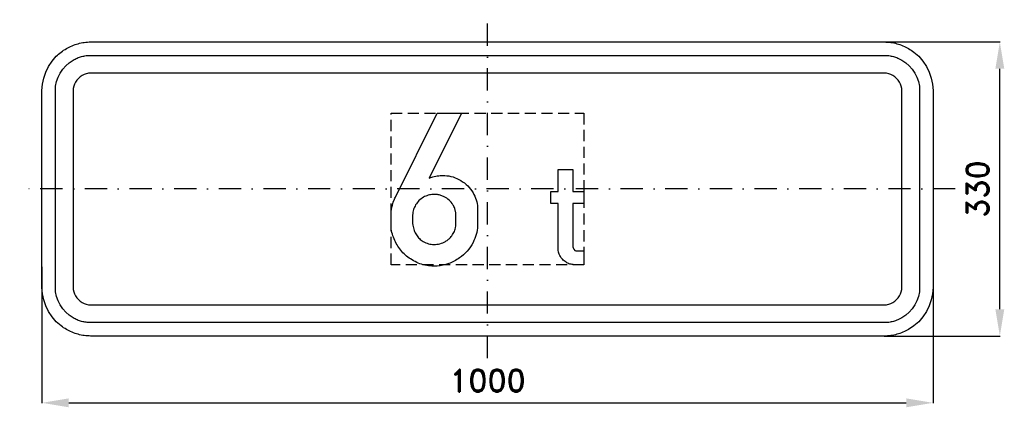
# Model space of a CAD drawing. Header units: millimetres. Extents: x -525 to 580, y -245 to 190.
import ezdxf

# ---------------------------------------------------------------- set-up
doc = ezdxf.new("R2010")
doc.units = ezdxf.units.MM
doc.header["$LTSCALE"] = 5
doc.linetypes.add('ČERCHOVANÁX2', pattern=[2, 1, -0.5, 0, -0.5])
doc.linetypes.add('ČÁRKOVANÁX2', pattern=[1.5, 1, -0.5])
doc.layers.add('Kóty', color=2, linetype='Continuous')
doc.layers.add('Značka', color=7, linetype='Continuous')
doc.styles.get("Standard").update_dxf_attribs({"font": 'romand.shx', "height": 25})
doc.dimstyles.get("Standard").update_dxf_attribs({"dimtxt": 25, "dimasz": 30, "dimexe": 0.18, "dimexo": 0.0625, "dimgap": 12.5, "dimtad": 1, "dimdec": 0, "dimzin": 0, "dimdsep": 46, "dimtxsty": 'Standard', "dimcen": 0.09, "dimadec": 0, "dimazin": 0, "dimtfac": 1, "dimtdec": 0, "dimtofl": 0, "dimtmove": 0, "dimatfit": 3, "dimfxl": 1, "dimtolj": 1, "dimtzin": 0, "dimarcsym": 0})

# ---------------------------------------------------------------- blocks, each defined once
blk = doc.blocks.new('*D0')
at = {"layer": 'Defpoints', "color": 0, "transparency": 16777216}
for p in [(433.5, 165), (575, 165), (445, -165)]:
    blk.add_point(p, dxfattribs=at)
at = {"layer": 'Kóty', "color": 0, "lineweight": -2, "transparency": 16777216}
for p, q in [((433.6, 165), (575.2, 165)), ((575, -135), (575, 135)), ((445.1, -165), (575.2, -165))]:
    blk.add_line(p, q, dxfattribs=at)
at = {"layer": 'Kóty', "color": 0, "transparency": 16777216}
for points in [[(570, 135), (580, 135), (575, 165)], [(570, -135), (580, -135), (575, -165)]]:
    blk.add_solid(points, dxfattribs=at)
at = {"layer": 'Kóty', "color": 0, "transparency": 16777216, "insert": (550, 0), "char_height": 25, "attachment_point": 5, "rotation": 90}
blk.add_mtext('\\A1;330', dxfattribs=at)
blk = doc.blocks.new('*D1')
at = {"layer": 'Defpoints', "color": 0, "transparency": 16777216}
for p in [(-500, -87.2), (500, -110), (500, -240)]:
    blk.add_point(p, dxfattribs=at)
at = {"layer": 'Kóty', "color": 0, "lineweight": -2, "transparency": 16777216}
for p, q in [((-500, -87.3), (-500, -240.2)), ((500, -110.1), (500, -240.2)), ((-470, -240), (470, -240))]:
    blk.add_line(p, q, dxfattribs=at)
at = {"layer": 'Kóty', "color": 0, "transparency": 16777216}
for points in [[(-470, -235), (-470, -245), (-500, -240)], [(470, -235), (470, -245), (500, -240)]]:
    blk.add_solid(points, dxfattribs=at)
at = {"layer": 'Kóty', "color": 0, "transparency": 16777216, "insert": (0, -215), "char_height": 25, "attachment_point": 5}
blk.add_mtext('\\A1;1000', dxfattribs=at)

msp = doc.modelspace()

# ---------------------------------------------------------------- linework, layer by layer
at = {"layer": 'Kóty'}
msp.add_lwpolyline([(61.295, -240), (136.295, -240)], dxfattribs=at)
at = {"layer": 'Značka', "color": 6, "linetype": 'ČERCHOVANÁX2', "ltscale": 5}
for points in [[(0, -190), (0, 190)], [(525, 0), (-525, 0)]]:
    msp.add_lwpolyline(points, dxfattribs=at)
at = {"layer": 'Značka', "color": 5}
for points in [[(-445, -165), (-445.22, -164.999), (-445.43, -164.998, -0.0321829), (-452.53, -164.501, -0.0354539), (-459.51, -163.051, -0.0362747), (-466.26, -160.769, -0.0344327), (-472.62, -157.559, -0.0337297), (-478.55, -153.607), (-483.89, -148.891), (-488.61, -143.554), (-492.56, -137.625), (-495.75, -131.258), (-498.05, -124.513), (-499.52, -117.53), (-500, -110.432), (-500, -110.216), (-500, -110), (-500, 110), (-500, 110.216), (-500, 110.432), (-499.5, 117.534), (-498.05, 124.513), (-495.77, 131.262), (-492.56, 137.625), (-488.61, 143.552), (-483.89, 148.891, -0.0341993), (-478.55, 153.611, -0.0342238), (-472.62, 157.559, -0.0340535), (-466.26, 160.746, -0.0334198), (-459.51, 163.051, -0.0341194), (-452.53, 164.525, -0.0367409), (-445.43, 164.998), (-445.22, 164.999), (-445, 165), (445, 165), (445.22, 164.999), (445.43, 164.998, -0.0321854), (452.53, 164.501, -0.0354339), (459.51, 163.051, -0.0362389), (466.26, 160.769, -0.0343837), (472.62, 157.559, -0.033726), (478.55, 153.607), (483.89, 148.891), (488.61, 143.554), (492.56, 137.625), (495.75, 131.258), (498.05, 124.513), (499.52, 117.53), (500, 110.432), (500, 110.216), (500, 110), (500, -110), (500, -110.216), (500, -110.432), (499.5, -117.534), (498.05, -124.513), (495.77, -131.262), (492.56, -137.625), (488.61, -143.552), (483.89, -148.891), (478.55, -153.611), (472.62, -157.559, -0.0340737), (466.26, -160.746, -0.0333976), (459.51, -163.051, -0.0341214), (452.53, -164.525, -0.0367456), (445.43, -164.998), (445.22, -164.999), (445, -165), (-445, -165)], [(-445, -150), (-445.16, -150), (-445.31, -149.999, -0.032183), (-450.48, -149.637, -0.0354467), (-455.55, -148.582, -0.0362855), (-460.46, -146.923, -0.0344223), (-465.09, -144.589), (-469.4, -141.714), (-473.28, -138.284), (-476.72, -134.403), (-479.59, -130.091), (-481.91, -125.46), (-483.58, -120.555), (-484.65, -115.477), (-485, -110.314), (-485, -110.157), (-485, -110), (-485, 110), (-485, 110.157), (-485, 110.314), (-484.64, 115.479), (-483.58, 120.555), (-481.92, 125.464), (-479.59, 130.091), (-476.71, 134.402), (-473.28, 138.284), (-469.4, 141.717), (-465.09, 144.589, -0.0340291), (-460.46, 146.906, -0.0334198), (-455.55, 148.582, -0.0341179), (-450.48, 149.654, -0.0367402), (-445.31, 149.999), (-445.16, 150), (-445, 150), (445, 150), (445.16, 150), (445.31, 149.999, -0.0321789), (450.48, 149.637, -0.0354579), (455.55, 148.582, -0.0362767), (460.46, 146.923), (465.09, 144.589), (469.4, 141.714), (473.28, 138.284), (476.72, 134.403), (479.59, 130.091), (481.91, 125.46), (483.58, 120.555), (484.65, 115.477), (485, 110.314), (485, 110.157), (485, 110), (485, -110), (485, -110.157), (485, -110.314), (484.64, -115.479), (483.58, -120.555), (481.92, -125.464), (479.59, -130.091), (476.71, -134.402), (473.28, -138.284), (469.4, -141.717), (465.09, -144.589), (460.46, -146.906, -0.0334086), (455.55, -148.582, -0.0341625), (450.48, -149.654, -0.0367524), (445.31, -149.999), (445.16, -150), (445, -150), (-445, -150)], [(-445, -130), (445, -130), (445.08, -130), (445.16, -129.999, 0.0321657), (447.74, -129.818, 0.0354037), (450.28, -129.291), (452.73, -128.461), (455.05, -127.294), (457.2, -125.857), (459.14, -124.142), (460.86, -122.201), (462.29, -120.045), (463.45, -117.73), (464.29, -115.277), (464.83, -112.738), (465, -110.157), (465, -110.079), (465, -110), (465, 110), (465, 110.079), (465, 110.157), (464.82, 112.74), (464.29, 115.277), (463.46, 117.732), (462.29, 120.045), (460.86, 122.201), (459.14, 124.142), (457.2, 125.859), (455.05, 127.294), (452.73, 128.453), (450.28, 129.291), (447.74, 129.827, 0.0367311), (445.16, 129.999), (445.08, 130), (445, 130), (-445, 130), (-445.08, 130), (-445.16, 129.999, 0.0321848), (-447.74, 129.818, 0.0354579), (-450.28, 129.291), (-452.73, 128.461), (-455.05, 127.294), (-457.2, 125.857), (-459.14, 124.142), (-460.86, 122.201), (-462.29, 120.045), (-463.45, 117.73), (-464.29, 115.277), (-464.83, 112.738), (-465, 110.157), (-465, 110.079), (-465, 110), (-465, -110), (-465, -110.079), (-465, -110.157), (-464.82, -112.74), (-464.29, -115.277), (-463.46, -117.732), (-462.29, -120.045), (-460.86, -122.201), (-459.14, -124.142), (-457.2, -125.859), (-455.05, -127.294), (-452.73, -128.453), (-450.28, -129.291), (-447.74, -129.827, 0.0367465), (-445.16, -129.999), (-445.08, -130), (-445, -130)], [(-29.1, 84.947), (-65.58, 12.29), (-63.48, 12.979), (-61.37, 13.618, -0.0391402), (-54.75, 14.938, -0.045941), (-48, 15.123, -0.066127), (-38.69, 13.464, -0.0620576), (-30.06, 9.492, -0.0644838), (-22.24, 3.493, -0.0674579), (-16.26, -4.321, -0.060669), (-12.68, -12.253, -0.062985), (-11.15, -20.754), (-11.09, -21.702), (-11.04, -22.649), (-11.04, -39.082), (-11.06, -40.286), (-11.09, -41.491, -0.0576288), (-12.62, -51.028, -0.0561293), (-16.26, -60.031, -0.0655679), (-22.81, -69.677, -0.0611258), (-31.58, -77.403, -0.0693324), (-43.41, -83.716, -0.0745027), (-56.52, -86.434, -0.0866068), (-72.05, -85.043, -0.0853274), (-86.27, -78.537, -0.080117), (-97.3, -68.729, -0.0761825), (-104.81, -56.029, -0.0444965), (-107.27, -48.713, -0.0550386), (-108.24, -41.136), (-108.26, -40.101), (-108.26, -39.065), (-108.26, -27.696), (-108.17, -26.775), (-108.08, -25.854), (-107.58, -22.002), (-106.77, -18.204), (-105.72, -14.725), (-104.36, -11.351), (-103.84, -10.188), (-103.3, -9.031), (-56.55, 84.947), (-29.1, 84.947)], [(108.12, -84.988), (97.75, -84.988), (96.95, -84.943), (96.15, -84.88, -0.0635431), (91.43, -83.819, -0.0716486), (87.14, -81.538, -0.0793311), (83.26, -77.895, -0.071776), (80.62, -73.26), (79.84, -71.004), (79.44, -68.672), (79.4, -68.11), (79.38, -67.546), (79.38, -16.204), (71.1, -16.204), (71.1, -2.787), (79.38, -2.787), (79.38, 21.794), (95.77, 21.794), (95.77, -2.787), (108.25, -2.787), (108.26, -16.204), (95.77, -16.204), (95.77, -64.192), (95.8, -64.504), (95.84, -64.815), (96.15, -66.198), (96.8, -67.474), (98.14, -68.842, 0.119707), (99.9, -69.511), (100.24, -69.556), (100.58, -69.583), (108.12, -69.583), (108.12, -84.988)], [(-84, -29.042), (-84, -39.189), (-83.9, -39.95), (-83.79, -40.711, 0.0461098), (-82.4, -46.399, 0.0659329), (-79.8, -51.62, 0.065624), (-76.42, -55.716, 0.0589233), (-72.12, -58.88, 0.0672185), (-66.31, -61.38, 0.0693599), (-60.06, -62.227, 0.0721881), (-53.4, -61.412, 0.0687342), (-47.22, -58.792, 0.044919), (-43.76, -56.431, 0.0477782), (-40.81, -53.479, 0.063406), (-37.77, -48.81, 0.0656183), (-36.01, -43.545), (-35.63, -41.322), (-35.37, -39.082), (-35.37, -29.219), (-35.48, -28.013), (-35.62, -26.81), (-36.77, -22.05, 0.0555248), (-38.91, -17.62, 0.0749911), (-43.12, -12.461, 0.0723837), (-48.64, -8.73, 0.044071), (-52.33, -7.189, 0.0437143), (-56.21, -6.322), (-57.92, -6.136, 0.017908), (-59.63, -6.074, 0.0575945), (-65.22, -6.693, 0.0608573), (-70.52, -8.606, 0.0692698), (-75.75, -11.991, 0.0705474), (-79.86, -16.681, 0.064075), (-82.51, -21.816, 0.0607702), (-83.82, -27.413), (-83.92, -28.227), (-84, -29.042)]]:
    msp.add_lwpolyline(points, format="xyb", dxfattribs=at)
at = {"layer": 'Značka', "color": 6, "linetype": 'ČÁRKOVANÁX2', "ltscale": 2.5}
msp.add_lwpolyline([(-108.26, -85), (-108.26, 85), (108.26, 85), (108.26, -85), (-108.26, -85)], dxfattribs=at)

# ---------------------------------------------------------------- dimensions: what is measured, and where the dimension line sits
at = {"layer": 'Kóty'}
dim = msp.add_linear_dim(base=(575, 165), p1=(445, -165), p2=(433.499, 165), angle=90, dimstyle='Standard', dxfattribs=at)
dim.commit()
dim.dimension.update_dxf_attribs({"geometry": '*D0', "text_midpoint": (550, 0)})
dim = msp.add_linear_dim(base=(500, -240), p1=(-500, -87.201), p2=(500, -110), dimstyle='Standard', dxfattribs=at)
dim.commit()
dim.dimension.update_dxf_attribs({"geometry": '*D1', "text_midpoint": (0, -215)})

doc.saveas('drawing.dxf')
